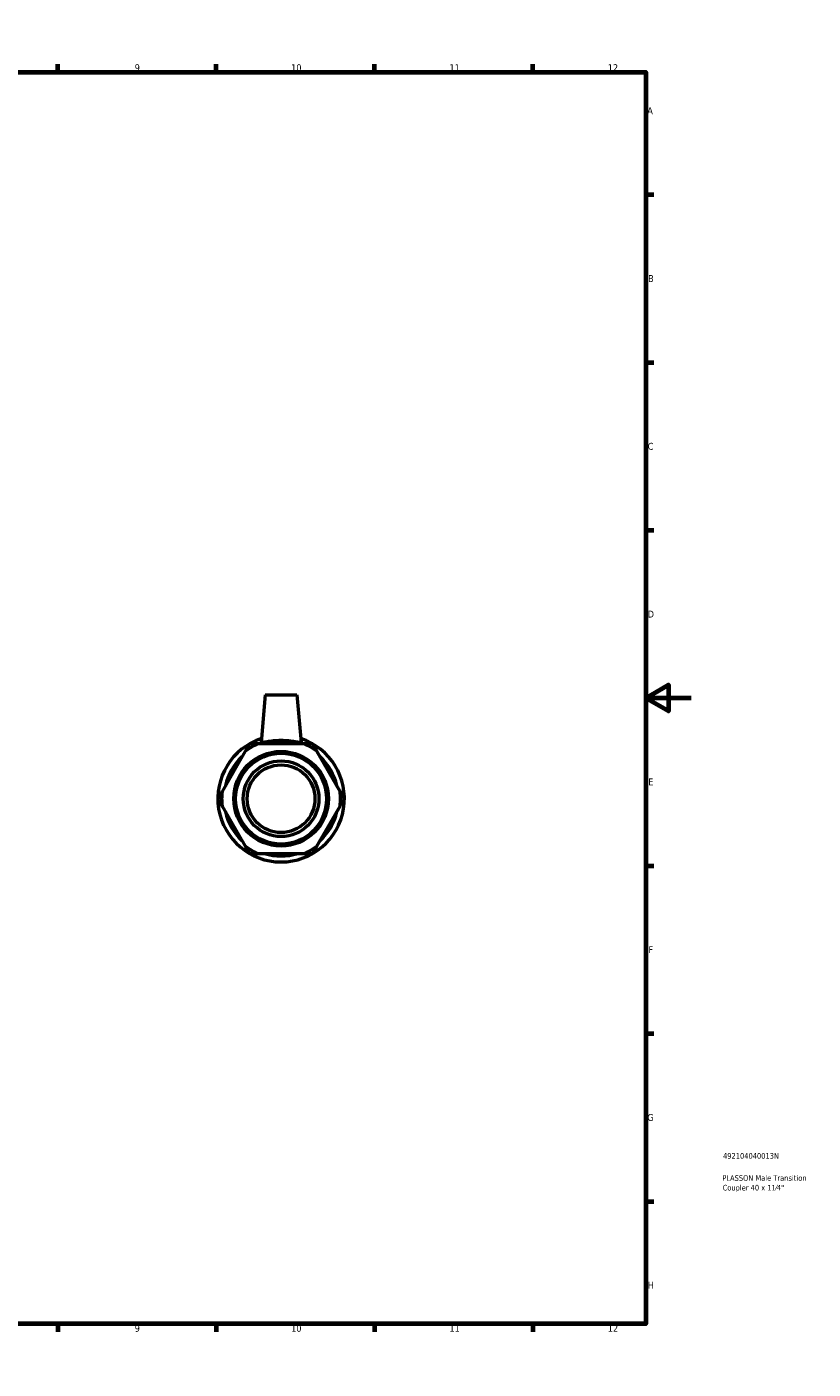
# Model space of a CAD drawing. Header units: millimetres. Extents: x 0 to 895, y -151 to 594.
# Tile 3 of 3: x 547 to 895, y 0 to 594. Entities that reach past the tile are written whole.
import ezdxf

# ---------------------------------------------------------------- set-up
doc = ezdxf.new("R2010")
doc.units = ezdxf.units.MM
for name, color, linetype, lineweight in [('Border (ANSI)', 7, 'Continuous', 70), ('Title (ISO)', 7, 'Continuous', 50), ('Visible (ANSI)', 7, 'Continuous', 50)]:
    doc.layers.add(name, color=color, linetype=linetype, lineweight=lineweight)
doc.styles.add('Note Text (ANSI)', font='tahoma.ttf')
doc.styles.add('Note Text (ISO)', font='tahoma.ttf')

# ---------------------------------------------------------------- blocks, each defined once
blk = doc.blocks.new('Borders Default Border')
at = {"layer": 'Border (ANSI)'}
for p, q in [((70.08, 574), (70.08, 577.45)), ((140.17, 574), (140.17, 577.45)), ((210.25, 574), (210.25, 577.45)), ((280.33, 574), (280.33, 577.45)), ((350.42, 574), (350.42, 577.45)), ((490.58, 574), (490.58, 577.45)), ((560.67, 574), (560.67, 577.45)), ((630.75, 574), (630.75, 577.45)), ((700.83, 574), (700.83, 577.45)), ((770.92, 574), (770.92, 577.45)), ((20, 519.75), (16.55, 519.75)), ((821, 519.75), (824.45, 519.75)), ((20, 445.5), (16.55, 445.5)), ((821, 445.5), (824.45, 445.5)), ((20, 371.25), (16.55, 371.25)), ((821, 371.25), (824.45, 371.25)), ((20, 222.75), (16.55, 222.75)), ((821, 222.75), (824.45, 222.75)), ((20, 148.5), (16.55, 148.5)), ((821, 148.5), (824.45, 148.5)), ((20, 74.25), (16.55, 74.25)), ((821, 74.25), (824.45, 74.25)), ((70.08, 20), (70.08, 16.55)), ((140.17, 20), (140.17, 16.55)), ((210.25, 20), (210.25, 16.55)), ((280.33, 20), (280.33, 16.55)), ((350.42, 20), (350.42, 16.55)), ((490.58, 20), (490.58, 16.55)), ((560.67, 20), (560.67, 16.55)), ((630.75, 20), (630.75, 16.55)), ((700.83, 20), (700.83, 16.55)), ((770.92, 20), (770.92, 16.55))]:
    blk.add_line(p, q, dxfattribs=at)
at = {"layer": 'Border (ANSI)', "flags": 128}
for points in [[(420.5, 594), (420.5, 574), (414.73, 584), (426.27, 584), (420.5, 574)], [(20, 20), (20, 574), (821, 574), (821, 20), (20, 20)], [(0, 297), (20, 297), (10, 302.77), (10, 291.23), (20, 297)], [(841, 297), (821, 297), (831, 302.77), (831, 291.23), (821, 297)], [(420.5, 0), (420.5, 20), (414.73, 10), (426.27, 10), (420.5, 20)]]:
    blk.add_lwpolyline(points, dxfattribs=at)
at = {"layer": 'Border (ANSI)', "color": 230, "true_color": 0xff0080, "attachment_point": 7, "style": 'Note Text (ANSI)'}
for s, insert, char_height in [('1', (34.35, 574.4), 3.05), ('2', (104.2, 574.4), 3.05), ('3', (174.26, 574.34), 3.05), ('4', (244.23, 574.4), 3.05), ('5', (314.48, 574.34), 3.05), ('6', (384.49, 574.34), 3.05), ('7', (454.6, 574.4), 3.05), ('8', (524.63, 574.33), 3.05), ('9', (594.7, 574.34), 3.05), ('10', (663.96, 574.34), 3.048), ('11', (734.04, 574.4), 3.048), ('12', (804.13, 574.4), 3.048), ('A', (16.78, 555.35), 3.05), ('A', (821.63, 555.35), 3.05), ('B', (17.15, 481.1), 3.05), ('B', (821.99, 481.1), 3.05), ('C', (16.95, 406.8), 3.05), ('C', (821.8, 406.8), 3.05), ('D', (16.96, 332.6), 3.05), ('D', (821.81, 332.6), 3.05), ('E', (17.21, 258.35), 3.05), ('E', (822.05, 258.35), 3.05), ('F', (17.29, 184.1), 3.05), ('F', (822.14, 184.1), 3.05), ('G', (16.81, 109.79), 3.05), ('G', (821.66, 109.79), 3.05), ('H', (16.97, 35.6), 3.05), ('H', (821.81, 35.6), 3.05), ('1', (34.35, 16.55), 3.05), ('2', (104.2, 16.55), 3.05), ('3', (174.26, 16.49), 3.05), ('4', (244.23, 16.55), 3.05), ('5', (314.48, 16.49), 3.05), ('6', (384.49, 16.49), 3.05), ('7', (454.6, 16.55), 3.05), ('8', (524.63, 16.48), 3.05), ('9', (594.7, 16.49), 3.05), ('10', (663.96, 16.49), 3.048), ('11', (734.04, 16.55), 3.048), ('12', (804.13, 16.55), 3.048)]:
    blk.add_mtext(s, dxfattribs=dict(at, insert=insert, char_height=char_height))
blk = doc.blocks.new('Title Blocks ISO')
at = {"layer": 'Title (ISO)', "color": 232, "true_color": 0xca0064, "style": 'Note Text (ISO)'}
for tag, p in [('PART_NUMBER_001', (34.16, 73.13)), ('DESCRIPTION_001', (33.84, 63.34)), ('DESCRIPTION_002', (33.98, 59.06))]:
    blk.add_attdef(tag, p, '', height=2.5, dxfattribs=at)

msp = doc.modelspace()

# ---------------------------------------------------------------- linework, layer by layer
at = {"layer": 'Visible (ANSI)'}
for p, q in [((652.506, 298.427), (650.663, 277.366)), ((652.506, 298.427), (666.506, 298.427)), ((666.506, 298.427), (668.348, 277.366)), ((643.623, 273.415), (633.388, 255.688)), ((669.74, 276.676), (649.271, 276.676)), ((685.623, 255.688), (675.388, 273.415)), ((633.388, 249.166), (643.623, 231.44)), ((675.388, 231.44), (685.623, 249.166)), ((649.271, 228.179), (669.74, 228.179))]:
    msp.add_line(p, q, dxfattribs=at)
for radius in [20.955, 20.117, 16.764, 15]:
    msp.add_circle((659.506, 252.427), radius, dxfattribs=at)
for radius, start, end in [(28, 108.093522, 71.906478), (26.32, 112.882587, 127.117413), (25.343, 73.09791, 106.90209), (26.32, 52.882587, 67.117413), (25.343, 133.09791, 166.90209), (25.343, 13.09791, 46.90209), (26.32, 172.882587, 187.117413), (26.32, 352.882587, 7.117413), (25.343, 193.09791, 226.90209), (25.343, 313.09791, 346.90209), (26.32, 232.882587, 247.117413), (25.343, 253.09791, 286.90209), (26.32, 292.882587, 307.117413)]:
    msp.add_arc((659.506, 252.427), radius, start, end, dxfattribs=at)
for points in [[(645.506, 276.676), (644.535, 274.995), (643.623, 273.415)], [(649.271, 276.676), (647.447, 276.676), (645.506, 276.676)], [(673.506, 276.676), (671.565, 276.676), (669.74, 276.676)], [(675.388, 273.415), (674.476, 274.995), (673.506, 276.676)], [(633.388, 255.688), (632.476, 254.108), (631.506, 252.427)], [(687.506, 252.427), (686.535, 254.108), (685.623, 255.688)], [(631.506, 252.427), (632.476, 250.746), (633.388, 249.166)], [(685.623, 249.166), (686.535, 250.746), (687.506, 252.427)], [(643.623, 231.44), (644.535, 229.86), (645.506, 228.179)], [(645.506, 228.179), (647.447, 228.179), (649.271, 228.179)], [(669.74, 228.179), (671.565, 228.179), (673.506, 228.179)], [(673.506, 228.179), (674.476, 229.86), (675.388, 231.44)]]:
    msp.add_rational_spline(points, [1, 1.00241153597, 1], degree=2, dxfattribs=at)
msp.add_open_spline([(668.345, 277.339), (668.314, 277.251), (668.065, 277.239), (667.128, 277.355), (666.441, 277.479), (664.881, 277.729), (663.9, 277.872), (661.757, 278.077), (660.595, 278.135), (658.416, 278.135), (657.255, 278.077), (655.112, 277.872), (654.13, 277.729), (652.57, 277.479), (651.883, 277.355), (650.947, 277.239), (650.697, 277.251), (650.663, 277.347), (650.662, 277.356), (650.663, 277.366)], degree=3, knots=[0, 0, 0, 0, 0.3245694, 0.3245694, 0.6491388, 0.6491388, 0.9759612, 0.9759612, 1.3027836, 1.3027836, 1.629606, 1.629606, 1.9564284, 1.9564284, 2.2809978, 2.2809978, 2.6055672, 2.6055672, 2.6371211, 2.6371211, 2.6371211, 2.6371211], dxfattribs=at)
msp.add_open_spline([(668.348, 277.366), (668.349, 277.356), (668.348, 277.347), (668.345, 277.339)], degree=3, dxfattribs=at)

# ---------------------------------------------------------------- block references
msp.add_blockref('Borders Default Border', (0, 0))
msp.add_blockref('Title Blocks ISO', (821, 20)).add_auto_attribs({'PART_NUMBER_001': '492104040013N', 'DESCRIPTION_001': 'PLASSON Male Transition', 'DESCRIPTION_002': 'Coupler 40 x 11⁄4"'})

doc.saveas('drawing.dxf')
